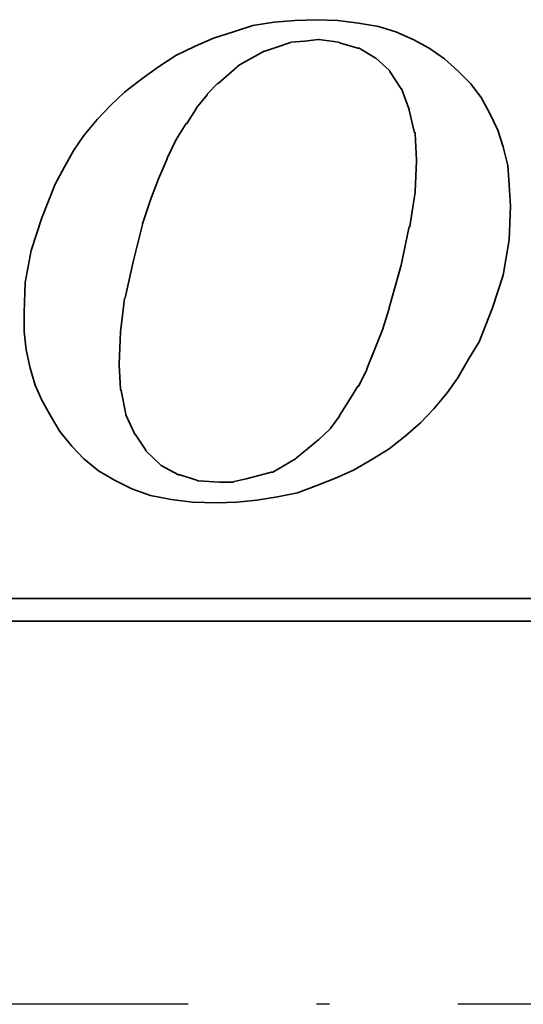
# Model space of a CAD drawing. Extents: x 904 to 1168, y 87 to 232.
# Tile 38 of 45: x 1138.38 to 1142.3, y 148.65 to 156.32. Entities that reach past the tile are written whole.
import ezdxf

# ---------------------------------------------------------------- set-up
doc = ezdxf.new("R2010")
doc.units = 0
doc.header["$MEASUREMENT"] = 0
doc.linetypes.add('CL-5', pattern=[7.1, 5, -1, 0.1, -1])
for name, color, linetype in [('CL', 1, 'CL-5'), ('DIM', 4, 'CONTINUOUS'), ('layer 1', 7, 'CONTINUOUS')]:
    doc.layers.add(name, color=color, linetype=linetype)

# ---------------------------------------------------------------- blocks, each defined once
blk = doc.blocks.new('TBI MOTION logo(完整正式版)')
at = {"layer": 'layer 1', "color": 22, "lineweight": 35}
for points, knots in [([(35.79625, -6.98375), (35.79625, -6.98375), (36.23125, -7.43875), (36.23125, -7.43875), (36.23125, -7.43875), (36.23125, -7.43875), (36.75625, -7.87125), (36.75625, -7.87125), (36.75625, -7.87125), (36.75625, -7.87125), (37.33125, -8.20375), (37.33125, -8.20375), (37.33125, -8.20375), (37.33125, -8.20375), (37.95625, -8.51875), (37.95625, -8.51875), (37.95625, -8.51875), (37.95625, -8.51875), (38.62625, -8.75875), (38.62625, -8.75875), (38.62625, -8.75875), (38.62625, -8.75875), (39.37125, -8.90375), (39.37125, -8.90375), (39.37125, -8.90375), (39.37125, -8.90375), (40.14125, -8.99875), (40.14125, -8.99875), (40.14125, -8.99875), (40.14125, -8.99875), (41.02625, -9.02375), (41.02625, -9.02375), (41.02625, -9.02375), (41.02625, -9.02375), (41.74625, -8.99875), (41.74625, -8.99875), (41.74625, -8.99875), (41.74625, -8.99875), (42.46625, -8.92375), (42.46625, -8.92375), (42.46625, -8.92375), (42.46625, -8.92375), (43.21125, -8.80625), (43.21125, -8.80625), (43.21125, -8.80625), (43.21125, -8.80625), (43.93125, -8.66375), (43.93125, -8.66375), (43.93125, -8.66375), (43.93125, -8.66375), (44.62625, -8.39875), (44.62625, -8.39875), (44.62625, -8.39875), (44.62625, -8.39875), (45.29625, -8.13375), (45.29625, -8.13375), (45.29625, -8.13375), (45.29625, -8.13375), (45.94625, -7.84375), (45.94625, -7.84375), (45.94625, -7.84375), (45.94625, -7.84375), (46.61625, -7.46375), (46.61625, -7.46375), (46.61625, -7.46375), (46.61625, -7.46375), (47.24125, -7.07875), (47.24125, -7.07875), (47.24125, -7.07875), (47.24125, -7.07875), (47.81625, -6.62375), (47.81625, -6.62375), (47.81625, -6.62375), (47.81625, -6.62375), (48.36875, -6.14375), (48.36875, -6.14375), (48.36875, -6.14375), (48.36875, -6.14375), (48.84625, -5.64125), (48.84625, -5.64125), (48.84625, -5.64125), (48.84625, -5.64125), (49.32625, -5.06375), (49.32625, -5.06375), (49.32625, -5.06375), (49.32625, -5.06375), (49.71125, -4.51374), (49.71125, -4.51374), (49.71125, -4.51374), (49.71125, -4.51374), (50.09625, -3.83874), (50.09625, -3.83874), (50.09625, -3.83874), (50.09625, -3.83874), (50.48125, -3.21374), (50.48125, -3.21374), (50.48125, -3.21374), (50.48125, -3.21374), (50.96125, -1.99125), (50.96125, -1.99125), (50.96125, -1.99125), (50.96125, -1.99125), (51.34375, -0.81875), (51.34375, -0.81875), (51.34375, -0.81875), (51.34375, -0.81875), (51.56125, 0.45624), (51.56125, 0.45624), (51.56125, 0.45624), (51.56125, 0.45624), (51.60625, 1.67624), (51.60625, 1.67624), (51.60625, 1.67624), (51.60625, 1.67624), (51.56125, 2.44625), (51.56125, 2.44625), (51.56125, 2.44625), (51.56125, 2.44625), (51.51125, 3.14125), (51.51125, 3.14125), (51.51125, 3.14125), (51.51125, 3.14125), (51.34375, 3.81125), (51.34375, 3.81125), (51.34375, 3.81125), (51.34375, 3.81125), (51.15125, 4.41125), (51.15125, 4.41125), (51.15125, 4.41125), (51.15125, 4.41125), (50.86125, 5.01125), (50.86125, 5.01125), (50.86125, 5.01125), (50.86125, 5.01125), (50.55125, 5.58875), (50.55125, 5.58875), (50.55125, 5.58875), (50.55125, 5.58875), (50.16625, 6.09125), (50.16625, 6.09125), (50.16625, 6.09125), (50.16625, 6.09125), (49.71125, 6.54875), (49.71125, 6.54875), (49.71125, 6.54875), (49.71125, 6.54875), (49.23125, 6.98125), (49.23125, 6.98125), (49.23125, 6.98125), (49.23125, 6.98125), (48.67875, 7.36625), (48.67875, 7.36625), (48.67875, 7.36625), (48.67875, 7.36625), (48.10375, 7.67625), (48.10375, 7.67625), (48.10375, 7.67625), (48.10375, 7.67625), (47.48125, 7.96375), (47.48125, 7.96375), (47.48125, 7.96375), (47.48125, 7.96375), (46.85625, 8.15625), (46.85625, 8.15625), (46.85625, 8.15625), (46.85625, 8.15625), (46.13625, 8.27624), (46.13625, 8.27624), (46.13625, 8.27624), (46.13625, 8.27624), (45.39125, 8.37125), (45.39125, 8.37125), (45.39125, 8.37125), (45.39125, 8.37125), (44.62625, 8.39624), (44.62625, 8.39624), (44.62625, 8.39624), (44.62625, 8.39624), (43.83625, 8.37125), (43.83625, 8.37125), (43.83625, 8.37125), (43.83625, 8.37125), (43.09125, 8.30125), (43.09125, 8.30125), (43.09125, 8.30125), (43.09125, 8.30125), (42.32125, 8.18125), (42.32125, 8.18125), (42.32125, 8.18125), (42.32125, 8.18125), (41.62875, 7.96375), (41.62875, 7.96375), (41.62875, 7.96375), (41.62875, 7.96375), (40.90625, 7.72625), (40.90625, 7.72625), (40.90625, 7.72625), (40.90625, 7.72625), (40.23624, 7.43625), (40.23624, 7.43625), (40.23624, 7.43625), (40.23624, 7.43625), (39.54124, 7.10125), (39.54124, 7.10125), (39.54124, 7.10125), (39.54124, 7.10125), (38.91625, 6.69125), (38.91625, 6.69125), (38.91625, 6.69125), (38.91625, 6.69125), (38.31625, 6.26125), (38.31625, 6.26125), (38.31625, 6.26125), (38.31625, 6.26125), (37.69125, 5.78125), (37.69125, 5.78125), (37.69125, 5.78125), (37.69125, 5.78125), (37.18625, 5.30125), (37.18625, 5.30125), (37.18625, 5.30125), (37.18625, 5.30125), (36.70625, 4.79624), (36.70625, 4.79624), (36.70625, 4.79624), (36.70625, 4.79624), (36.23125, 4.22125), (36.23125, 4.22125), (36.23125, 4.22125), (36.23125, 4.22125), (35.87124, 3.69375), (35.87124, 3.69375), (35.87124, 3.69375), (35.87124, 3.69375), (35.53125, 3.09125), (35.53125, 3.09125), (35.53125, 3.09125), (35.53125, 3.09125), (35.19875, 2.47125), (35.19875, 2.47125), (35.19875, 2.47125), (35.19875, 2.47125), (34.71625, 1.24625), (34.71625, 1.24625), (34.71625, 1.24625), (34.71625, 1.24625), (34.33125, 0.06874), (34.33125, 0.06874), (34.33125, 0.06874), (34.33125, 0.06874), (34.11625, -1.07875), (34.11625, -1.07875), (34.11625, -1.07875), (34.11625, -1.07875), (34.07125, -2.15875), (34.07125, -2.15875), (34.07125, -2.15875), (34.07125, -2.15875), (34.07125, -2.85375), (34.07125, -2.85375), (34.07125, -2.85375), (34.07125, -2.85375), (34.14125, -3.50375), (34.14125, -3.50375), (34.14125, -3.50375), (34.14125, -3.50375), (34.28625, -4.17375), (34.28625, -4.17375), (34.28625, -4.17375), (34.28625, -4.17375), (34.47625, -4.77624), (34.47625, -4.77624), (34.47625, -4.77624), (34.47625, -4.77624), (34.71625, -5.32625), (34.71625, -5.32625), (34.71625, -5.32625), (34.71625, -5.32625), (35.05375, -5.92875), (35.05375, -5.92875), (35.05375, -5.92875), (35.05375, -5.92875), (35.36375, -6.45375), (35.36375, -6.45375), (35.36375, -6.45375), (35.36375, -6.45375), (35.79625, -6.98375), (35.79625, -6.98375)], [0, 0, 0, 0, 0.01388889, 0.01388889, 0.01388889, 0.01388889, 0.02777778, 0.02777778, 0.02777778, 0.02777778, 0.04166667, 0.04166667, 0.04166667, 0.04166667, 0.05555556, 0.05555556, 0.05555556, 0.05555556, 0.06944444, 0.06944444, 0.06944444, 0.06944444, 0.08333333, 0.08333333, 0.08333333, 0.08333333, 0.09722222, 0.09722222, 0.09722222, 0.09722222, 0.11111111, 0.11111111, 0.11111111, 0.11111111, 0.125, 0.125, 0.125, 0.125, 0.13888889, 0.13888889, 0.13888889, 0.13888889, 0.15277778, 0.15277778, 0.15277778, 0.15277778, 0.16666667, 0.16666667, 0.16666667, 0.16666667, 0.18055556, 0.18055556, 0.18055556, 0.18055556, 0.19444444, 0.19444444, 0.19444444, 0.19444444, 0.20833333, 0.20833333, 0.20833333, 0.20833333, 0.22222222, 0.22222222, 0.22222222, 0.22222222, 0.23611111, 0.23611111, 0.23611111, 0.23611111, 0.25, 0.25, 0.25, 0.25, 0.26388889, 0.26388889, 0.26388889, 0.26388889, 0.27777778, 0.27777778, 0.27777778, 0.27777778, 0.29166667, 0.29166667, 0.29166667, 0.29166667, 0.30555556, 0.30555556, 0.30555556, 0.30555556, 0.31944444, 0.31944444, 0.31944444, 0.31944444, 0.33333333, 0.33333333, 0.33333333, 0.33333333, 0.34722222, 0.34722222, 0.34722222, 0.34722222, 0.36111111, 0.36111111, 0.36111111, 0.36111111, 0.375, 0.375, 0.375, 0.375, 0.38888889, 0.38888889, 0.38888889, 0.38888889, 0.40277778, 0.40277778, 0.40277778, 0.40277778, 0.41666667, 0.41666667, 0.41666667, 0.41666667, 0.43055556, 0.43055556, 0.43055556, 0.43055556, 0.44444444, 0.44444444, 0.44444444, 0.44444444, 0.45833333, 0.45833333, 0.45833333, 0.45833333, 0.47222222, 0.47222222, 0.47222222, 0.47222222, 0.48611111, 0.48611111, 0.48611111, 0.48611111, 0.5, 0.5, 0.5, 0.5, 0.51388889, 0.51388889, 0.51388889, 0.51388889, 0.52777778, 0.52777778, 0.52777778, 0.52777778, 0.54166667, 0.54166667, 0.54166667, 0.54166667, 0.55555556, 0.55555556, 0.55555556, 0.55555556, 0.56944444, 0.56944444, 0.56944444, 0.56944444, 0.58333333, 0.58333333, 0.58333333, 0.58333333, 0.59722222, 0.59722222, 0.59722222, 0.59722222, 0.61111111, 0.61111111, 0.61111111, 0.61111111, 0.625, 0.625, 0.625, 0.625, 0.63888889, 0.63888889, 0.63888889, 0.63888889, 0.65277778, 0.65277778, 0.65277778, 0.65277778, 0.66666667, 0.66666667, 0.66666667, 0.66666667, 0.68055556, 0.68055556, 0.68055556, 0.68055556, 0.69444444, 0.69444444, 0.69444444, 0.69444444, 0.70833333, 0.70833333, 0.70833333, 0.70833333, 0.72222222, 0.72222222, 0.72222222, 0.72222222, 0.73611111, 0.73611111, 0.73611111, 0.73611111, 0.75, 0.75, 0.75, 0.75, 0.76388889, 0.76388889, 0.76388889, 0.76388889, 0.77777778, 0.77777778, 0.77777778, 0.77777778, 0.79166667, 0.79166667, 0.79166667, 0.79166667, 0.80555556, 0.80555556, 0.80555556, 0.80555556, 0.81944444, 0.81944444, 0.81944444, 0.81944444, 0.83333333, 0.83333333, 0.83333333, 0.83333333, 0.84722222, 0.84722222, 0.84722222, 0.84722222, 0.86111111, 0.86111111, 0.86111111, 0.86111111, 0.875, 0.875, 0.875, 0.875, 0.88888889, 0.88888889, 0.88888889, 0.88888889, 0.90277778, 0.90277778, 0.90277778, 0.90277778, 0.91666667, 0.91666667, 0.91666667, 0.91666667, 0.93055556, 0.93055556, 0.93055556, 0.93055556, 0.94444444, 0.94444444, 0.94444444, 0.94444444, 0.95833333, 0.95833333, 0.95833333, 0.95833333, 0.97222222, 0.97222222, 0.97222222, 0.97222222, 0.98611111, 0.98611111, 0.98611111, 0.98611111, 1, 1, 1, 1]), ([(38.33875, 1.03124), (38.33875, 1.03124), (38.62625, 1.89625), (38.62625, 1.89625), (38.62625, 1.89625), (38.62625, 1.89625), (38.91625, 2.66375), (38.91625, 2.66375), (38.91625, 2.66375), (38.91625, 2.66375), (39.22625, 3.38125), (39.22625, 3.38125), (39.22625, 3.38125), (39.22625, 3.38125), (39.22625, 3.40624), (39.22625, 3.40624), (39.22625, 3.40624), (39.22625, 3.40624), (39.56124, 4.07624), (39.56124, 4.07624), (39.56124, 4.07624), (39.56124, 4.07624), (39.92125, 4.65125), (39.92125, 4.65125), (39.92125, 4.65125), (39.92125, 4.65125), (39.94625, 4.65125), (39.94625, 4.65125), (39.94625, 4.65125), (39.94625, 4.65125), (40.28125, 5.17875), (40.28125, 5.17875), (40.28125, 5.17875), (40.28125, 5.17875), (40.28125, 5.20375), (40.28125, 5.20375), (40.28125, 5.20375), (40.28125, 5.20375), (40.66875, 5.68625), (40.66875, 5.68625), (40.66875, 5.68625), (40.66875, 5.68625), (40.66875, 5.70625), (40.66875, 5.70625), (40.66875, 5.70625), (40.66875, 5.70625), (41.05124, 6.09125), (41.05124, 6.09125), (41.05124, 6.09125), (41.05124, 6.09125), (41.07625, 6.09125), (41.07625, 6.09125), (41.07625, 6.09125), (41.07625, 6.09125), (41.84125, 6.76625), (41.84125, 6.76625), (41.84125, 6.76625), (41.84125, 6.76625), (41.86625, 6.78625), (41.86625, 6.78625), (41.86625, 6.78625), (41.86625, 6.78625), (42.73125, 7.26624), (42.73125, 7.26624), (42.73125, 7.26624), (42.73125, 7.26624), (42.75625, 7.26624), (42.75625, 7.26624), (42.75625, 7.26624), (42.75625, 7.26624), (43.18625, 7.41125), (43.18625, 7.41125), (43.18625, 7.41125), (43.18625, 7.41125), (43.64125, 7.55625), (43.64125, 7.55625), (43.64125, 7.55625), (43.64125, 7.55625), (43.66625, 7.55625), (43.66625, 7.55625), (43.66625, 7.55625), (43.66625, 7.55625), (43.69125, 7.58124), (43.69125, 7.58124), (43.69125, 7.58124), (43.69125, 7.58124), (44.19125, 7.62625), (44.19125, 7.62625), (44.19125, 7.62625), (44.19125, 7.62625), (44.67125, 7.67625), (44.67125, 7.67625), (44.67125, 7.67625), (44.67125, 7.67625), (44.69625, 7.67625), (44.69625, 7.67625), (44.69625, 7.67625), (44.69625, 7.67625), (45.41875, 7.58124), (45.41875, 7.58124), (45.41875, 7.58124), (45.41875, 7.58124), (45.44125, 7.55625), (45.44125, 7.55625), (45.44125, 7.55625), (45.44125, 7.55625), (46.11125, 7.36625), (46.11125, 7.36625), (46.11125, 7.36625), (46.11125, 7.36625), (46.13625, 7.36625), (46.13625, 7.36625), (46.13625, 7.36625), (46.13625, 7.36625), (46.15875, 7.36625), (46.15875, 7.36625), (46.15875, 7.36625), (46.15875, 7.36625), (46.73625, 7.02624), (46.73625, 7.02624), (46.73625, 7.02624), (46.73625, 7.02624), (46.76125, 7.00624), (46.76125, 7.00624), (46.76125, 7.00624), (46.76125, 7.00624), (47.24125, 6.57124), (47.24125, 6.57124), (47.24125, 6.57124), (47.24125, 6.57124), (47.26625, 6.54875), (47.26625, 6.54875), (47.26625, 6.54875), (47.26625, 6.54875), (47.26625, 6.52375), (47.26625, 6.52375), (47.26625, 6.52375), (47.26625, 6.52375), (47.67375, 5.89875), (47.67375, 5.89875), (47.67375, 5.89875), (47.67375, 5.89875), (47.69625, 5.89875), (47.69625, 5.89875), (47.69625, 5.89875), (47.69625, 5.89875), (47.69625, 5.87625), (47.69625, 5.87625), (47.69625, 5.87625), (47.69625, 5.87625), (47.96125, 5.15625), (47.96125, 5.15625), (47.96125, 5.15625), (47.96125, 5.15625), (47.96125, 5.13125), (47.96125, 5.13125), (47.96125, 5.13125), (47.96125, 5.13125), (48.15125, 4.31875), (48.15125, 4.31875), (48.15125, 4.31875), (48.15125, 4.31875), (48.17625, 4.31875), (48.17625, 4.31875), (48.17625, 4.31875), (48.17625, 4.31875), (48.17625, 4.29125), (48.17625, 4.29125), (48.17625, 4.29125), (48.17625, 4.29125), (48.22625, 3.33125), (48.22625, 3.33125), (48.22625, 3.33125), (48.22625, 3.33125), (48.22625, 3.30875), (48.22625, 3.30875), (48.22625, 3.30875), (48.22625, 3.30875), (48.17625, 2.20624), (48.17625, 2.20624), (48.17625, 2.20624), (48.17625, 2.20624), (48.17625, 2.18124), (48.17625, 2.18124), (48.17625, 2.18124), (48.17625, 2.18124), (47.98375, 0.93624), (47.98375, 0.93624), (47.98375, 0.93624), (47.98375, 0.93624), (47.96125, 0.93624), (47.96125, 0.93624), (47.96125, 0.93624), (47.96125, 0.93624), (47.67375, -0.45874), (47.67375, -0.45874), (47.67375, -0.45874), (47.67375, -0.45874), (47.24125, -1.99125), (47.24125, -1.99125), (47.24125, -1.99125), (47.24125, -1.99125), (47.24125, -2.01874), (47.24125, -2.01874), (47.24125, -2.01874), (47.24125, -2.01874), (47.00125, -2.78375), (47.00125, -2.78375), (47.00125, -2.78375), (47.00125, -2.78375), (46.71125, -3.50375), (46.71125, -3.50375), (46.71125, -3.50375), (46.71125, -3.50375), (46.42625, -4.19875), (46.42625, -4.19875), (46.42625, -4.19875), (46.42625, -4.19875), (46.42625, -4.22375), (46.42625, -4.22375), (46.42625, -4.22375), (46.42625, -4.22375), (46.13625, -4.82374), (46.13625, -4.82374), (46.13625, -4.82374), (46.13625, -4.82374), (46.11125, -4.82374), (46.11125, -4.82374), (46.11125, -4.82374), (46.11125, -4.82374), (45.77625, -5.35125), (45.77625, -5.35125), (45.77625, -5.35125), (45.77625, -5.35125), (45.44125, -5.87875), (45.44125, -5.87875), (45.44125, -5.87875), (45.44125, -5.87875), (45.44125, -5.90375), (45.44125, -5.90375), (45.44125, -5.90375), (45.44125, -5.90375), (45.10625, -6.35875), (45.10625, -6.35875), (45.10625, -6.35875), (45.10625, -6.35875), (45.08125, -6.38375), (45.08125, -6.38375), (45.08125, -6.38375), (45.08125, -6.38375), (44.69625, -6.74375), (44.69625, -6.74375), (44.69625, -6.74375), (44.69625, -6.74375), (43.88375, -7.41625), (43.88375, -7.41625), (43.88375, -7.41625), (43.88375, -7.41625), (43.85625, -7.43875), (43.85625, -7.43875), (43.85625, -7.43875), (43.85625, -7.43875), (43.04125, -7.91875), (43.04125, -7.91875), (43.04125, -7.91875), (43.04125, -7.91875), (43.01625, -7.91875), (43.01625, -7.91875), (43.01625, -7.91875), (43.01625, -7.91875), (42.99625, -7.91875), (42.99625, -7.91875), (42.99625, -7.91875), (42.99625, -7.91875), (42.08125, -8.15875), (42.08125, -8.15875), (42.08125, -8.15875), (42.08125, -8.15875), (41.65125, -8.25625), (41.65125, -8.25625), (41.65125, -8.25625), (41.65125, -8.25625), (41.62875, -8.27875), (41.62875, -8.27875), (41.62875, -8.27875), (41.62875, -8.27875), (41.60125, -8.27875), (41.60125, -8.27875), (41.60125, -8.27875), (41.60125, -8.27875), (41.12125, -8.27875), (41.12125, -8.27875), (41.12125, -8.27875), (41.12125, -8.27875), (40.35624, -8.23125), (40.35624, -8.23125), (40.35624, -8.23125), (40.35624, -8.23125), (40.33125, -8.23125), (40.33125, -8.23125), (40.33125, -8.23125), (40.33125, -8.23125), (40.30625, -8.20375), (40.30625, -8.20375), (40.30625, -8.20375), (40.30625, -8.20375), (39.68375, -8.01375), (39.68375, -8.01375), (39.68375, -8.01375), (39.68375, -8.01375), (39.66124, -8.01375), (39.66124, -8.01375), (39.66124, -8.01375), (39.66124, -8.01375), (39.63625, -8.01375), (39.63625, -8.01375), (39.63625, -8.01375), (39.63625, -8.01375), (39.01125, -7.67875), (39.01125, -7.67875), (39.01125, -7.67875), (39.01125, -7.67875), (38.98875, -7.65375), (38.98875, -7.65375), (38.98875, -7.65375), (38.98875, -7.65375), (38.48625, -7.17375), (38.48625, -7.17375), (38.48625, -7.17375), (38.48625, -7.17375), (38.45875, -7.14875), (38.45875, -7.14875), (38.45875, -7.14875), (38.45875, -7.14875), (38.45875, -7.12875), (38.45875, -7.12875), (38.45875, -7.12875), (38.45875, -7.12875), (38.07625, -6.54875), (38.07625, -6.54875), (38.07625, -6.54875), (38.07625, -6.54875), (38.05125, -6.54875), (38.05125, -6.54875), (38.05125, -6.54875), (38.05125, -6.54875), (38.05125, -6.52875), (38.05125, -6.52875), (38.05125, -6.52875), (38.05125, -6.52875), (37.74125, -5.85375), (37.74125, -5.85375), (37.74125, -5.85375), (37.74125, -5.85375), (37.74125, -5.82875), (37.74125, -5.82875), (37.74125, -5.82875), (37.74125, -5.82875), (37.57375, -4.96875), (37.57375, -4.96875), (37.57375, -4.96875), (37.57375, -4.96875), (37.54625, -4.94375), (37.54625, -4.94375), (37.54625, -4.94375), (37.54625, -4.94375), (37.50125, -4.03375), (37.50125, -4.03375), (37.50125, -4.03375), (37.50125, -4.03375), (37.50125, -4.00875), (37.50125, -4.00875), (37.50125, -4.00875), (37.50125, -4.00875), (37.54625, -2.85375), (37.54625, -2.85375), (37.54625, -2.85375), (37.54625, -2.85375), (37.69125, -1.65875), (37.69125, -1.65875), (37.69125, -1.65875), (37.69125, -1.65875), (37.71624, -1.63375), (37.71624, -1.63375), (37.71624, -1.63375), (37.71624, -1.63375), (38.00375, -0.33875), (38.00375, -0.33875), (38.00375, -0.33875), (38.00375, -0.33875), (38.33875, 1.00624), (38.33875, 1.00624), (38.33875, 1.00624), (38.33875, 1.00624), (38.33875, 1.03124), (38.33875, 1.03124)], [0, 0, 0, 0, 0.01010101, 0.01010101, 0.01010101, 0.01010101, 0.02020202, 0.02020202, 0.02020202, 0.02020202, 0.03030303, 0.03030303, 0.03030303, 0.03030303, 0.04040404, 0.04040404, 0.04040404, 0.04040404, 0.05050505, 0.05050505, 0.05050505, 0.05050505, 0.06060606, 0.06060606, 0.06060606, 0.06060606, 0.07070707, 0.07070707, 0.07070707, 0.07070707, 0.08080808, 0.08080808, 0.08080808, 0.08080808, 0.09090909, 0.09090909, 0.09090909, 0.09090909, 0.1010101, 0.1010101, 0.1010101, 0.1010101, 0.11111111, 0.11111111, 0.11111111, 0.11111111, 0.12121212, 0.12121212, 0.12121212, 0.12121212, 0.13131313, 0.13131313, 0.13131313, 0.13131313, 0.14141414, 0.14141414, 0.14141414, 0.14141414, 0.15151515, 0.15151515, 0.15151515, 0.15151515, 0.16161616, 0.16161616, 0.16161616, 0.16161616, 0.17171717, 0.17171717, 0.17171717, 0.17171717, 0.18181818, 0.18181818, 0.18181818, 0.18181818, 0.19191919, 0.19191919, 0.19191919, 0.19191919, 0.2020202, 0.2020202, 0.2020202, 0.2020202, 0.21212121, 0.21212121, 0.21212121, 0.21212121, 0.22222222, 0.22222222, 0.22222222, 0.22222222, 0.23232323, 0.23232323, 0.23232323, 0.23232323, 0.24242424, 0.24242424, 0.24242424, 0.24242424, 0.25252525, 0.25252525, 0.25252525, 0.25252525, 0.26262626, 0.26262626, 0.26262626, 0.26262626, 0.27272727, 0.27272727, 0.27272727, 0.27272727, 0.28282828, 0.28282828, 0.28282828, 0.28282828, 0.29292929, 0.29292929, 0.29292929, 0.29292929, 0.3030303, 0.3030303, 0.3030303, 0.3030303, 0.31313131, 0.31313131, 0.31313131, 0.31313131, 0.32323232, 0.32323232, 0.32323232, 0.32323232, 0.33333333, 0.33333333, 0.33333333, 0.33333333, 0.34343434, 0.34343434, 0.34343434, 0.34343434, 0.35353535, 0.35353535, 0.35353535, 0.35353535, 0.36363636, 0.36363636, 0.36363636, 0.36363636, 0.37373737, 0.37373737, 0.37373737, 0.37373737, 0.38383838, 0.38383838, 0.38383838, 0.38383838, 0.39393939, 0.39393939, 0.39393939, 0.39393939, 0.4040404, 0.4040404, 0.4040404, 0.4040404, 0.41414141, 0.41414141, 0.41414141, 0.41414141, 0.42424242, 0.42424242, 0.42424242, 0.42424242, 0.43434343, 0.43434343, 0.43434343, 0.43434343, 0.44444444, 0.44444444, 0.44444444, 0.44444444, 0.45454545, 0.45454545, 0.45454545, 0.45454545, 0.46464646, 0.46464646, 0.46464646, 0.46464646, 0.47474747, 0.47474747, 0.47474747, 0.47474747, 0.48484848, 0.48484848, 0.48484848, 0.48484848, 0.49494949, 0.49494949, 0.49494949, 0.49494949, 0.50505051, 0.50505051, 0.50505051, 0.50505051, 0.51515152, 0.51515152, 0.51515152, 0.51515152, 0.52525253, 0.52525253, 0.52525253, 0.52525253, 0.53535354, 0.53535354, 0.53535354, 0.53535354, 0.54545455, 0.54545455, 0.54545455, 0.54545455, 0.55555556, 0.55555556, 0.55555556, 0.55555556, 0.56565657, 0.56565657, 0.56565657, 0.56565657, 0.57575758, 0.57575758, 0.57575758, 0.57575758, 0.58585859, 0.58585859, 0.58585859, 0.58585859, 0.5959596, 0.5959596, 0.5959596, 0.5959596, 0.60606061, 0.60606061, 0.60606061, 0.60606061, 0.61616162, 0.61616162, 0.61616162, 0.61616162, 0.62626263, 0.62626263, 0.62626263, 0.62626263, 0.63636364, 0.63636364, 0.63636364, 0.63636364, 0.64646465, 0.64646465, 0.64646465, 0.64646465, 0.65656566, 0.65656566, 0.65656566, 0.65656566, 0.66666667, 0.66666667, 0.66666667, 0.66666667, 0.67676768, 0.67676768, 0.67676768, 0.67676768, 0.68686869, 0.68686869, 0.68686869, 0.68686869, 0.6969697, 0.6969697, 0.6969697, 0.6969697, 0.70707071, 0.70707071, 0.70707071, 0.70707071, 0.71717172, 0.71717172, 0.71717172, 0.71717172, 0.72727273, 0.72727273, 0.72727273, 0.72727273, 0.73737374, 0.73737374, 0.73737374, 0.73737374, 0.74747475, 0.74747475, 0.74747475, 0.74747475, 0.75757576, 0.75757576, 0.75757576, 0.75757576, 0.76767677, 0.76767677, 0.76767677, 0.76767677, 0.77777778, 0.77777778, 0.77777778, 0.77777778, 0.78787879, 0.78787879, 0.78787879, 0.78787879, 0.7979798, 0.7979798, 0.7979798, 0.7979798, 0.80808081, 0.80808081, 0.80808081, 0.80808081, 0.81818182, 0.81818182, 0.81818182, 0.81818182, 0.82828283, 0.82828283, 0.82828283, 0.82828283, 0.83838384, 0.83838384, 0.83838384, 0.83838384, 0.84848485, 0.84848485, 0.84848485, 0.84848485, 0.85858586, 0.85858586, 0.85858586, 0.85858586, 0.86868687, 0.86868687, 0.86868687, 0.86868687, 0.87878788, 0.87878788, 0.87878788, 0.87878788, 0.88888889, 0.88888889, 0.88888889, 0.88888889, 0.8989899, 0.8989899, 0.8989899, 0.8989899, 0.90909091, 0.90909091, 0.90909091, 0.90909091, 0.91919192, 0.91919192, 0.91919192, 0.91919192, 0.92929293, 0.92929293, 0.92929293, 0.92929293, 0.93939394, 0.93939394, 0.93939394, 0.93939394, 0.94949495, 0.94949495, 0.94949495, 0.94949495, 0.95959596, 0.95959596, 0.95959596, 0.95959596, 0.96969697, 0.96969697, 0.96969697, 0.96969697, 0.97979798, 0.97979798, 0.97979798, 0.97979798, 0.98989899, 0.98989899, 0.98989899, 0.98989899, 1, 1, 1, 1]), ([(75.90875, -9.47875), (75.90875, -9.47875), (75.90875, -12.28625), (75.90875, -12.28625), (75.90875, -12.28625), (75.90875, -12.28625), (75.90875, -12.47875), (75.90875, -12.47875), (75.90875, -12.47875), (75.90875, -12.47875), (75.71625, -12.47875), (75.71625, -12.47875), (75.71625, -12.47875), (75.71625, -12.47875), (-88.32875, -12.47875), (-88.32875, -12.47875), (-88.32875, -12.47875), (-88.32875, -12.47875), (-88.32875, -13.29375), (-88.32875, -13.29375), (-88.32875, -13.29375), (-88.32875, -13.29375), (82.89125, -13.29375), (82.89125, -13.29375), (82.89125, -13.29375), (82.89125, -13.29375), (75.90875, -9.47875), (75.90875, -9.47875)], [0, 0, 0, 0, 0.14285714, 0.14285714, 0.14285714, 0.14285714, 0.28571429, 0.28571429, 0.28571429, 0.28571429, 0.42857143, 0.42857143, 0.42857143, 0.42857143, 0.57142857, 0.57142857, 0.57142857, 0.57142857, 0.71428571, 0.71428571, 0.71428571, 0.71428571, 0.85714286, 0.85714286, 0.85714286, 0.85714286, 1, 1, 1, 1])]:
    blk.add_open_spline(points, degree=3, knots=knots, dxfattribs=at)

msp = doc.modelspace()

# ---------------------------------------------------------------- linework, layer by layer
at = {"layer": 'CL', "color": 7}
msp.add_line((1168.0926, 148.6472), (1072.1171, 148.6472), dxfattribs=at)

# ---------------------------------------------------------------- block references
at = {"layer": 'DIM', "xscale": 0.2159999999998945, "yscale": 0.2159999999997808, "zscale": 0.216}
msp.add_blockref('TBI MOTION logo(完整正式版)', (1131.0551, 154.5022), dxfattribs=at)

doc.saveas('drawing.dxf')
